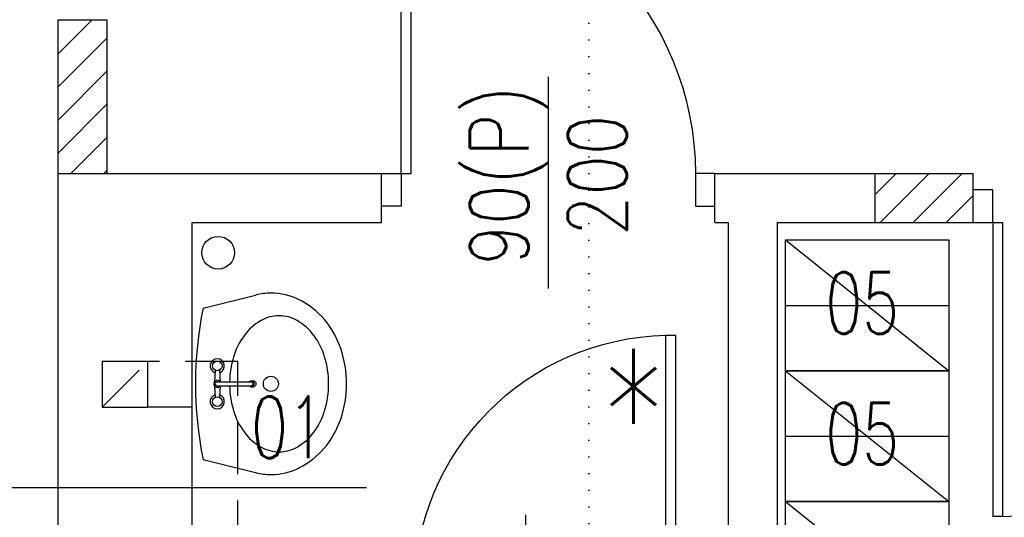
# Model space of a CAD drawing. Header units: millimetres. Extents: x 31969 to 285678, y -69766 to -1123.
# Tile 84 of 176: x 141974 to 142276, y -10465 to -10313. Entities that reach past the tile are written whole.
import ezdxf
from ezdxf.lldxf.tags import DXFTag

# ---------------------------------------------------------------- set-up
doc = ezdxf.new("R2010")
doc.units = ezdxf.units.MM
doc.linetypes.add('DOT', pattern=[0.25, 0, -0.25])
doc.linetypes.add('KRE_16_8', pattern=[24, 16, -8])
for name, color, linetype in [('a-opis 1', 3, 'Continuous'), ('a-opis 3', 15, 'Continuous'), ('a-opis stolarki 1', 3, 'Continuous'), ('a-opis stolarki 2', 1, 'Continuous'), ('a-opis technologii 2', 12, 'Continuous'), ('a-przekrój 1', 3, 'Continuous'), ('a-przekrój 2', 251, 'Continuous'), ('a-stolarka drzwiowa', 3, 'Continuous'), ('a-wentylacja', 3, 'Continuous'), ('a-wyposażenie', 84, 'Continuous'), ('a-ściany działowe projektowane', 5, 'Continuous'), ('a-ściany istniejące murowane', 6, 'Continuous')]:
    doc.layers.add(name, color=color, linetype=linetype)
doc.styles.add('RS01507', font='romans.shx', dxfattribs={"width": 0.7, "height": 0.15})
doc.styles.add('WYMIAR', font='romans.shx', dxfattribs={"width": 0.8})
tags = doc.linetypes.add('DASHED', pattern=[0.75, 0.5, -0.25]).pattern_tags.tags
tags[6:7] = [DXFTag(74, 4), DXFTag(75, 0), DXFTag(340, '0'), DXFTag(46, 1.0), DXFTag(50, 0.0), DXFTag(44, 0.0), DXFTag(45, 0.0)]
tags[4:5] = [DXFTag(74, 4), DXFTag(75, 0), DXFTag(340, '0'), DXFTag(46, 1.0), DXFTag(50, 0.0), DXFTag(44, 0.0), DXFTag(45, 0.0)]

# ---------------------------------------------------------------- blocks, each defined once
blk = doc.blocks.new('A$C742963B9')
at = {"layer": 'a-stolarka drzwiowa'}
for p, q in [((6, 88.49), (0, 88.49)), ((6, 78.49), (6, 88.49)), ((86, 78.49), (86, 88.49)), ((86, 88.49), (92, 88.49)), ((0, 78.49), (6, 78.49)), ((86, 78.49), (83, 78.49)), ((83, 78.49), (83, 0)), ((92, 78.49), (86, 78.49)), ((86, 78.49), (86, 0)), ((83, 0), (86, 0))]:
    blk.add_line(p, q, dxfattribs=at)
at = {"layer": 'a-stolarka drzwiowa', "linetype": 'DASHED', "lineweight": 25, "ltscale": 20}
blk.add_arc((84.5, 78.49), 78.5, 180, 268.9051, dxfattribs=at)
blk = doc.blocks.new('A$C42BE72CD')
at = {"layer": 'a-stolarka drzwiowa'}
for p, q in [((6, 99.95), (0, 99.95)), ((6, 89.95), (6, 99.95)), ((96, 89.95), (96, 99.95)), ((96, 99.95), (102, 99.95)), ((0, 89.95), (6, 89.95)), ((6, 89.95), (9, 89.95)), ((6, 89.95), (6, 0)), ((9, 89.95), (9, 0)), ((102, 89.95), (96, 89.95)), ((9, 0), (6, 0))]:
    blk.add_line(p, q, dxfattribs=at)
at = {"layer": 'a-stolarka drzwiowa', "linetype": 'DASHED', "lineweight": 25, "ltscale": 20}
blk.add_arc((6, 89.95), 90, 271.9102, 0, dxfattribs=at)

msp = doc.modelspace()

# ---------------------------------------------------------------- hatches: boundary and pattern name
at = {"layer": 'a-przekrój 2', "ltscale": 0.1}
h = msp.add_hatch(dxfattribs=at)
h.set_pattern_fill('LINE', color=256, scale=2.25, angle=45)
h.paths.add_polyline_path([(142266.07, -10375.1), (142266.07, -10360.1), (142236.07, -10360.1), (142236.07, -10375.1)])
h.paths.add_polyline_path([(142181.07, -10500.1), (142191.07, -10500.1), (142191.07, -10488.1), (142181.07, -10488.1)])
h.paths.add_polyline_path([(142089.07, -10500.1), (142089.07, -10488.1), (142027.07, -10488.1), (142027.07, -10500.1)])
h.paths.add_polyline_path([(142001.07, -10503.1), (141986.07, -10503.1), (141986.07, -10593.1), (142001.07, -10593.1)])
h.paths.add_polyline_path([(142001.07, -10313.1), (141986.07, -10313.1), (141986.07, -10360.1), (142001.07, -10360.1)])

# ---------------------------------------------------------------- linework, layer by layer
at = {"layer": 'a-opis 1', "linetype": 'DOT', "ltscale": 20}
msp.add_line((142148.48, -9498.2), (142148.5, -10504.8), dxfattribs=at)
at = {"layer": 'a-opis 3'}
msp.add_line((141951.83, -10456.2), (142080.41, -10456.2), dxfattribs=at)
at = {"layer": 'a-opis stolarki 1'}
for p, q in [((142136.07, -10330.58), (142136.07, -10395.25)), ((142129.13, -10464.49), (142129.13, -10523.11))]:
    msp.add_line(p, q, dxfattribs=at)
at = {"layer": 'a-przekrój 1', "ltscale": 100}
msp.add_circle((142035.06, -10384.35), 5, dxfattribs=at)
at = {"layer": 'a-wentylacja', "linetype": 'KRE_16_8'}
for p, q in [((141999.57, -10431.6), (142013.57, -10417.6)), ((142041.07, -10417.6), (142013.57, -10417.6)), ((142041.07, -10500.1), (142041.07, -10417.6)), ((142027.07, -10431.6), (142013.57, -10431.6))]:
    msp.add_line(p, q, dxfattribs=at)
msp.add_lwpolyline([(141999.57, -10431.6), (142013.57, -10431.6), (142013.57, -10417.6), (141999.57, -10417.6)], close=True, dxfattribs=at)
at = {"layer": 'a-wyposażenie'}
for p, q in [((142208.63, -10380.45), (142258.63, -10420.45)), ((142030.43, -10401.33), (142046.52, -10397.29)), ((142208.63, -10400.45), (142258.63, -10400.45)), ((142034.14, -10420.29), (142033.88, -10423.83)), ((142035.41, -10420.29), (142035.68, -10423.83)), ((142208.63, -10420.45), (142258.63, -10460.45)), ((142034.78, -10423.83), (142045.12, -10423.83)), ((142045.12, -10423.54), (142045.76, -10423.54)), ((142033.88, -10425.06), (142034.14, -10428.6)), ((142034.78, -10425.06), (142045.12, -10425.06)), ((142035.68, -10425.06), (142035.41, -10428.6)), ((142045.12, -10425.36), (142045.76, -10425.36)), ((142208.63, -10440.45), (142258.63, -10440.45)), ((142030.43, -10447.56), (142046.52, -10451.6)), ((142208.63, -10460.45), (142258.63, -10500.45))]:
    msp.add_line(p, q, dxfattribs=at)
for points in [[(142208.63, -10420.45), (142208.63, -10380.45), (142258.63, -10380.45), (142258.63, -10420.45)], [(142208.63, -10460.45), (142208.63, -10420.45), (142258.63, -10420.45), (142258.63, -10460.45)], [(142208.63, -10500.45), (142208.63, -10460.45), (142258.63, -10460.45), (142258.63, -10500.45)]]:
    msp.add_lwpolyline(points, close=True, dxfattribs=at)
for points in [[(142051.24, -10452.19, 0.115836), (142059.86, -10450.16, 0.104065), (142067.58, -10444.06, 0.09084), (142072.54, -10435.28, 0.083285), (142074.35, -10424.45, 0.083285), (142072.54, -10413.61, 0.09084), (142067.58, -10404.83, 0.104065), (142059.86, -10398.73, 0.115836), (142051.24, -10396.71, 0.061594), (142046.52, -10397.29, 0.104065)], [(142038.56, -10425.06, 0.067885), (142039.76, -10432.67, 0.084294), (142042.98, -10439.16, 0.106458), (142048.16, -10443.79, 0.130058), (142053.69, -10445.25, 0.130058), (142059.22, -10443.79, 0.106458), (142064.4, -10439.16, 0.084294), (142067.63, -10432.67, 0.073345), (142068.84, -10424.45, 0.073345), (142067.63, -10416.22, 0.084294), (142064.4, -10409.73, 0.106458), (142059.22, -10405.1, 0.130058), (142053.69, -10403.64, 0.130058), (142048.16, -10405.1, 0.106458), (142042.98, -10409.73, 0.084294), (142039.76, -10416.22, 0.067885), (142038.56, -10423.83, 0.067885)], [(142044.49, -10423.83, -0.009141), (142044.52, -10423.8, -0.100796), (142044.8, -10423.6, -0.104546), (142045.12, -10423.54, -0.104546), (142045.44, -10423.6, -0.100796), (142045.72, -10423.8, -0.095911), (142045.9, -10424.09, -0.09272), (142045.97, -10424.45, -0.09272), (142045.9, -10424.8, -0.095911), (142045.72, -10425.09, -0.100796), (142045.44, -10425.29, -0.104546), (142045.12, -10425.36, -0.104546), (142044.8, -10425.29, -0.100796), (142044.52, -10425.09, -0.009141), (142044.49, -10425.06, -0.09272)], [(142045.12, -10423.83, -0.104546), (142045.32, -10423.87, -0.100796), (142045.51, -10424, -0.095911), (142045.63, -10424.2, -0.09272), (142045.68, -10424.45, -0.09272), (142045.63, -10424.69, -0.095911), (142045.51, -10424.89, -0.100796), (142045.32, -10425.02, -0.104546), (142045.12, -10425.06, -0.104546)], [(142045.76, -10423.54, -0.104546), (142046.08, -10423.6, -0.100796), (142046.36, -10423.8, -0.095911), (142046.55, -10424.09, -0.09272), (142046.61, -10424.45, -0.09272), (142046.55, -10424.8, -0.095911), (142046.36, -10425.09, -0.100796), (142046.08, -10425.29, -0.104546), (142045.76, -10425.36, -0.104546)], [(142046.52, -10451.6, 0.061594), (142051.24, -10452.19, 0.115836)]]:
    msp.add_lwpolyline(points, format="xyb", dxfattribs=at)
for centre, radius in [((142034.78, -10418.98), 1.46), ((142051.19, -10424.45), 2.31), ((142034.78, -10429.91), 1.46)]:
    msp.add_circle(centre, radius, dxfattribs=at)
for centre, radius, start, end in [((142144.86, -10424.45), 116.74, 168.5788, 191.4212), ((142034.78, -10418.98), 2.18, 288.4795, 251.5205), ((142034.78, -10424.45), 1.09, 34.5181, 325.4819), ((142034.78, -10424.45), 0.619, 90, 270), ((142034.78, -10429.91), 2.18, 108.4795, 71.5205)]:
    msp.add_arc(centre, radius, start, end, dxfattribs=at)
at = {"layer": 'a-ściany działowe projektowane', "ltscale": 20}
for p, q in [((141986.07, -10360.1), (141986.07, -10313.1)), ((141986.07, -10313.1), (142001.07, -10313.1)), ((142001.07, -10360.1), (142001.07, -10313.1)), ((142236.07, -10360.1), (142266.07, -10360.1)), ((142266.07, -10375.1), (142266.07, -10360.1)), ((142236.07, -10375.1), (142266.07, -10375.1))]:
    msp.add_line(p, q, dxfattribs=at)
at = {"layer": 'a-ściany istniejące murowane'}
for p, q in [((141986.07, -10360.1), (142085.07, -10360.1)), ((141986.07, -10503.1), (141986.07, -10360.1)), ((142085.07, -10375.1), (142085.07, -10360.1)), ((142187.07, -10360.1), (142236.07, -10360.1)), ((142187.07, -10375.1), (142187.07, -10360.1)), ((142236.07, -10375.1), (142236.07, -10360.1)), ((142027.07, -10375.1), (142085.07, -10375.1)), ((142027.07, -10503.1), (142027.07, -10375.1)), ((142187.07, -10375.1), (142191.07, -10375.1)), ((142191.07, -10375.1), (142191.07, -10605.1)), ((142206.07, -10375.1), (142236.07, -10375.1)), ((142206.07, -10375.1), (142206.07, -10605.1))]:
    msp.add_line(p, q, dxfattribs=at)

# ---------------------------------------------------------------- block references
at = {"layer": 'a-stolarka drzwiowa', "ltscale": 100, "xscale": -1, "rotation": 180}
for name, p in [('A$C42BE72CD', (142085.07, -10270.15)), ('A$C742963B9', (142089.07, -10409.61))]:
    msp.add_blockref(name, p, dxfattribs=at)
at = {"layer": 'a-stolarka drzwiowa', "ltscale": 100}
msp.add_blockref('A$C42BE72CD', (142266.07, -10465.05), dxfattribs=at)

# ---------------------------------------------------------------- texts
at = {"layer": 'a-opis stolarki 1', "insert": (142160.05, -10378.65), "char_height": 18, "width": 35.8438, "attachment_point": 7, "rotation": 90, "style": 'WYMIAR'}
msp.add_mtext('\\pxqc;\\P90(P)\\P200', dxfattribs=at)
at = {"layer": 'a-opis stolarki 2', "insert": (142224.3, -10453.89), "char_height": 40.095, "width": 124.3193, "attachment_point": 9, "style": 'WYMIAR'}
msp.add_mtext('\\A1;\\pxqc;*', dxfattribs=at)
at = {"layer": 'a-opis technologii 2', "ltscale": 40, "style": 'RS01507', "width": 0.7}
for s, p in [('05', (142220.84, -10409.12)), ('01', (142045.1, -10447.14)), ('05', (142220.84, -10449.12))]:
    msp.add_text(s, height=18.813, dxfattribs=at).set_placement(p)

doc.saveas('drawing.dxf')
